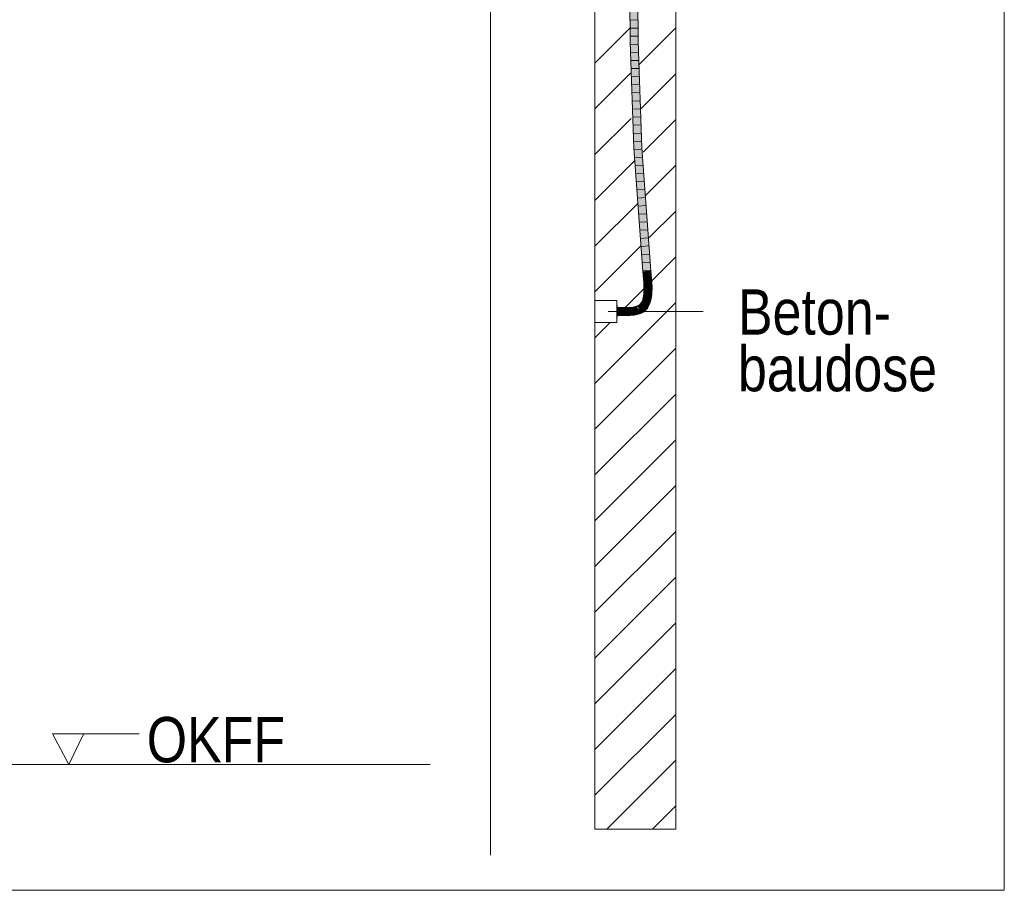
# Model space of a CAD drawing. Extents: x -420 to 300, y 62 to 1162.
# Tile 100 of 130: x 219 to 249, y 615 to 642. Entities that reach past the tile are written whole.
import ezdxf
from ezdxf.lldxf.tags import DXFTag

# ---------------------------------------------------------------- set-up
doc = ezdxf.new("R2010")
doc.units = 0
doc.layers.get('0').update_dxf_attribs({"lineweight": 35})
for name, color, linetype, lineweight, true_color in [('E_Betonbaudose', 1, 'Continuous', 13, 0xff0000), ('E_Detail_Beschriftung', 7, 'Continuous', 13, 0x009900), ('E_Detail_Wandschraffur', 7, 'Continuous', 5, 0xc0c0c0), ('E_Leerrohr 25-A06G9FCX8I', 7, 'Continuous', 9, 0xff8000), ('E_Leerrohr 25-Shading', 7, 'Continuous', 9, 0xff8000)]:
    doc.layers.add(name, color=color, linetype=linetype, lineweight=lineweight, true_color=true_color)
doc.layers.add('E_Detail_Linie_Text_Bem', color=7, linetype='Continuous', lineweight=13)
doc.styles.get("Standard").update_dxf_attribs({"font": 'ARIALN.TTF'})
tags = doc.linetypes.add('fein_strichliert', pattern=[4, 1, -2, 1]).pattern_tags.tags
tags[8:9] = [DXFTag(74, 4), DXFTag(75, 0), DXFTag(340, '0'), DXFTag(46, 0.0), DXFTag(50, 0.0), DXFTag(44, 0.0), DXFTag(45, 0.0)]
tags[6:7] = [DXFTag(74, 4), DXFTag(75, 0), DXFTag(340, '0'), DXFTag(46, 0.0), DXFTag(50, 0.0), DXFTag(44, 0.0), DXFTag(45, 0.0)]
tags[4:5] = [DXFTag(74, 4), DXFTag(75, 0), DXFTag(340, '0'), DXFTag(46, 0.0), DXFTag(50, 0.0), DXFTag(44, 0.0), DXFTag(45, 0.0)]
tags = doc.linetypes.add('fein_strichliert-A06G9FCV8I', pattern=[4, 1, -2, 1]).pattern_tags.tags
tags[8:9] = [DXFTag(74, 4), DXFTag(75, 0), DXFTag(340, '0'), DXFTag(46, 0.0), DXFTag(50, 0.0), DXFTag(44, 0.0), DXFTag(45, 0.0)]
tags[6:7] = [DXFTag(74, 4), DXFTag(75, 0), DXFTag(340, '0'), DXFTag(46, 0.0), DXFTag(50, 0.0), DXFTag(44, 0.0), DXFTag(45, 0.0)]
tags[4:5] = [DXFTag(74, 4), DXFTag(75, 0), DXFTag(340, '0'), DXFTag(46, 0.0), DXFTag(50, 0.0), DXFTag(44, 0.0), DXFTag(45, 0.0)]
tags = doc.linetypes.add('STRICHPUNKT2-A06G9FCY8I', pattern=[12.7, 6.35, -3.175, 0, -3.175]).pattern_tags.tags
tags[10:11] = [DXFTag(74, 4), DXFTag(75, 0), DXFTag(340, '0'), DXFTag(46, 0.0), DXFTag(50, 0.0), DXFTag(44, 0.0), DXFTag(45, 0.0)]
tags[8:9] = [DXFTag(74, 4), DXFTag(75, 0), DXFTag(340, '0'), DXFTag(46, 0.0), DXFTag(50, 0.0), DXFTag(44, 0.0), DXFTag(45, 0.0)]
tags[6:7] = [DXFTag(74, 4), DXFTag(75, 0), DXFTag(340, '0'), DXFTag(46, 0.0), DXFTag(50, 0.0), DXFTag(44, 0.0), DXFTag(45, 0.0)]
tags[4:5] = [DXFTag(74, 4), DXFTag(75, 0), DXFTag(340, '0'), DXFTag(46, 0.0), DXFTag(50, 0.0), DXFTag(44, 0.0), DXFTag(45, 0.0)]

# ---------------------------------------------------------------- blocks, each defined once
blk = doc.blocks.new('Shading-A06G9EZD8I', base_point=(169.783, 721.989))
at = {"layer": 'E_Leerrohr 25-Shading', "color": 43, "true_color": 0xd7ab7f}
for points in [[(237.823, 643.607), (237.83, 641.461), (237.859, 643.893), (237.867, 641.462)], [(238.037, 643.685), (238.043, 641.465), (238.074, 643.313), (238.08, 641.466)], [(237.946, 638.182), (237.982, 638.184), (237.83, 641.461), (237.867, 641.462)], [(238.159, 638.194), (238.195, 638.196), (238.043, 641.465), (238.08, 641.466)], [(238.227, 634.378), (238.263, 634.381), (237.946, 638.182), (237.982, 638.184)], [(238.439, 634.394), (238.476, 634.397), (238.159, 638.194), (238.195, 638.196)], [(238.248, 634.132), (238.285, 634.135), (238.227, 634.378), (238.263, 634.381)], [(238.461, 634.149), (238.497, 634.152), (238.439, 634.394), (238.476, 634.397)], [(238.256, 634.015), (238.292, 634.017), (238.248, 634.132), (238.285, 634.135)], [(238.292, 634.016), (238.256, 634.015), (238.294, 633.941), (238.259, 633.939)], [(238.259, 633.939), (238.261, 633.9), (238.294, 633.941), (238.295, 633.901)], [(238.295, 633.901), (238.261, 633.9), (238.295, 633.828), (238.261, 633.828)], [(238.295, 633.901), (238.297, 633.901), (238.292, 634.016), (238.292, 634.017)], [(238.297, 633.901), (238.295, 633.901), (238.297, 633.828), (238.295, 633.828)], [(238.469, 634.026), (238.506, 634.028), (238.461, 634.149), (238.497, 634.152)], [(238.469, 634.026), (238.472, 633.951), (238.506, 634.028), (238.509, 633.954)], [(238.472, 633.951), (238.474, 633.906), (238.509, 633.954), (238.51, 633.907)], [(238.475, 633.827), (238.511, 633.826), (238.474, 633.906), (238.51, 633.907)], [(238.276, 633.627), (238.249, 633.631), (238.263, 633.569), (238.239, 633.574)], [(238.286, 633.69), (238.256, 633.693), (238.276, 633.627), (238.249, 633.631)], [(238.292, 633.757), (238.26, 633.759), (238.286, 633.69), (238.256, 633.693)], [(238.295, 633.828), (238.261, 633.828), (238.292, 633.757), (238.26, 633.759)], [(238.278, 633.627), (238.276, 633.627), (238.265, 633.568), (238.263, 633.569)], [(238.278, 633.627), (238.265, 633.568), (238.282, 633.626), (238.27, 633.567)], [(238.282, 633.626), (238.27, 633.567), (238.284, 633.626), (238.273, 633.567)], [(238.284, 633.626), (238.273, 633.567), (238.285, 633.626), (238.274, 633.567)], [(238.274, 633.567), (238.275, 633.566), (238.285, 633.626)], [(238.287, 633.69), (238.286, 633.69), (238.278, 633.627), (238.276, 633.627)], [(238.287, 633.69), (238.278, 633.627), (238.291, 633.69), (238.282, 633.626)], [(238.291, 633.69), (238.282, 633.626), (238.292, 633.69), (238.284, 633.626)], [(238.284, 633.626), (238.285, 633.626), (238.292, 633.69)], [(238.294, 633.757), (238.292, 633.757), (238.287, 633.69), (238.286, 633.69)], [(238.294, 633.757), (238.287, 633.69), (238.296, 633.757), (238.291, 633.69)], [(238.297, 633.828), (238.295, 633.828), (238.294, 633.757), (238.292, 633.757)], [(238.294, 633.757), (238.296, 633.757), (238.297, 633.828), (238.298, 633.828)], [(238.448, 633.531), (238.484, 633.524), (238.46, 633.602), (238.496, 633.597)], [(238.46, 633.602), (238.496, 633.597), (238.468, 633.675), (238.505, 633.671)], [(238.468, 633.675), (238.505, 633.671), (238.473, 633.75), (238.509, 633.748)], [(238.473, 633.75), (238.509, 633.748), (238.475, 633.827), (238.511, 633.826)], [(237.954, 633.249), (238.029, 633.297), (237.932, 633.245), (237.927, 633.275)], [(238.035, 633.276), (238.029, 633.297), (237.97, 633.252), (237.954, 633.249)], [(238.063, 633.31), (238.029, 633.297), (238.069, 633.298), (238.035, 633.276)], [(238.069, 633.298), (238.048, 633.285), (238.072, 633.289)], [(238.095, 633.326), (238.063, 633.31), (238.097, 633.324), (238.069, 633.298)], [(238.103, 633.313), (238.069, 633.298), (238.105, 633.31)], [(238.105, 633.31), (238.069, 633.298), (238.107, 633.307), (238.085, 633.299)], [(238.085, 633.299), (238.069, 633.298), (238.07, 633.294)], [(238.072, 633.289), (238.11, 633.301), (238.07, 633.294), (238.085, 633.299)], [(238.11, 633.301), (238.072, 633.289), (238.114, 633.296), (238.076, 633.28)], [(238.082, 633.31), (238.075, 633.305), (238.101, 633.317), (238.103, 633.313)], [(238.114, 633.296), (238.076, 633.28), (238.114, 633.295), (238.077, 633.278)], [(238.101, 633.317), (238.099, 633.32), (238.082, 633.31), (238.088, 633.316)], [(238.085, 633.299), (238.11, 633.301), (238.107, 633.307)], [(238.099, 633.32), (238.097, 633.324), (238.088, 633.316)], [(238.1, 633.329), (238.095, 633.326), (238.097, 633.324)], [(238.098, 633.326), (238.097, 633.324), (238.122, 633.331), (238.101, 633.32)], [(238.101, 633.32), (238.097, 633.324), (238.099, 633.32)], [(238.123, 633.338), (238.125, 633.347), (238.098, 633.326), (238.1, 633.329)], [(238.098, 633.326), (238.122, 633.331), (238.123, 633.338)], [(238.099, 633.32), (238.101, 633.317), (238.101, 633.32), (238.103, 633.317)], [(238.122, 633.331), (238.101, 633.32), (238.121, 633.326), (238.103, 633.317)], [(238.103, 633.317), (238.101, 633.317), (238.106, 633.315), (238.103, 633.313)], [(238.121, 633.326), (238.103, 633.317), (238.12, 633.322), (238.106, 633.315)], [(238.106, 633.315), (238.103, 633.313), (238.108, 633.312), (238.105, 633.31)], [(238.108, 633.312), (238.105, 633.31), (238.111, 633.309), (238.107, 633.307)], [(238.12, 633.322), (238.106, 633.315), (238.119, 633.317), (238.108, 633.312)], [(238.107, 633.307), (238.11, 633.301), (238.111, 633.309), (238.116, 633.304)], [(238.119, 633.317), (238.108, 633.312), (238.118, 633.313), (238.111, 633.309)], [(238.11, 633.301), (238.114, 633.296), (238.116, 633.304), (238.115, 633.296)], [(238.118, 633.313), (238.111, 633.309), (238.117, 633.308), (238.114, 633.306)], [(238.114, 633.295), (238.148, 633.318), (238.115, 633.296)], [(238.114, 633.306), (238.116, 633.304), (238.117, 633.308)], [(238.114, 633.296), (238.114, 633.295), (238.115, 633.296)], [(238.148, 633.318), (238.148, 633.319), (238.115, 633.296), (238.116, 633.304)], [(238.117, 633.308), (238.116, 633.304), (238.144, 633.323), (238.148, 633.319)], [(238.142, 633.326), (238.118, 633.313), (238.144, 633.323), (238.117, 633.308)], [(238.14, 633.328), (238.119, 633.317), (238.142, 633.326), (238.118, 633.313)], [(238.138, 633.331), (238.12, 633.322), (238.14, 633.328), (238.119, 633.317)], [(238.136, 633.334), (238.121, 633.326), (238.138, 633.331), (238.12, 633.322)], [(238.134, 633.336), (238.122, 633.331), (238.136, 633.334), (238.121, 633.326)], [(238.123, 633.338), (238.122, 633.331), (238.13, 633.341), (238.134, 633.336)], [(238.13, 633.341), (238.125, 633.347), (238.123, 633.338)], [(238.125, 633.347), (238.151, 633.365), (238.138, 633.359), (238.151, 633.368)], [(238.125, 633.347), (238.151, 633.365), (238.125, 633.347)], [(238.125, 633.347), (238.131, 633.342), (238.151, 633.365), (238.151, 633.357)], [(238.131, 633.342), (238.125, 633.347), (238.13, 633.341)], [(238.13, 633.341), (238.134, 633.336), (238.131, 633.342), (238.136, 633.338)], [(238.151, 633.357), (238.131, 633.342), (238.152, 633.35), (238.136, 633.338)], [(238.136, 633.338), (238.134, 633.336), (238.138, 633.336), (238.136, 633.334)], [(238.152, 633.35), (238.136, 633.338), (238.152, 633.346), (238.138, 633.336)], [(238.138, 633.336), (238.136, 633.334), (238.141, 633.333), (238.138, 633.331)], [(238.151, 633.368), (238.151, 633.371), (238.138, 633.359)], [(238.152, 633.346), (238.138, 633.336), (238.152, 633.342), (238.141, 633.333)], [(238.141, 633.333), (238.138, 633.331), (238.144, 633.331), (238.14, 633.328)], [(238.144, 633.331), (238.14, 633.328), (238.147, 633.329), (238.142, 633.326)], [(238.152, 633.342), (238.141, 633.333), (238.153, 633.338), (238.144, 633.331)], [(238.147, 633.329), (238.142, 633.326), (238.149, 633.327), (238.144, 633.323)], [(238.153, 633.338), (238.144, 633.331), (238.153, 633.334), (238.147, 633.329)], [(238.149, 633.327), (238.144, 633.323), (238.151, 633.325), (238.146, 633.321)], [(238.146, 633.321), (238.148, 633.319), (238.151, 633.325), (238.154, 633.323)], [(238.153, 633.334), (238.147, 633.329), (238.153, 633.33), (238.149, 633.327)], [(238.148, 633.319), (238.148, 633.318), (238.154, 633.323)], [(238.153, 633.33), (238.149, 633.327), (238.153, 633.327), (238.151, 633.325)], [(238.179, 633.396), (238.173, 633.4), (238.152, 633.369), (238.151, 633.371)], [(238.152, 633.369), (238.151, 633.371), (238.151, 633.368)], [(238.151, 633.365), (238.154, 633.367), (238.151, 633.368), (238.152, 633.369)], [(238.16, 633.363), (238.154, 633.367), (238.151, 633.357), (238.151, 633.365)], [(238.151, 633.357), (238.152, 633.35), (238.16, 633.363), (238.164, 633.359)], [(238.151, 633.325), (238.154, 633.323), (238.153, 633.327)], [(238.182, 633.394), (238.179, 633.396), (238.154, 633.367), (238.152, 633.369)], [(238.164, 633.359), (238.152, 633.35), (238.166, 633.357), (238.152, 633.346)], [(238.166, 633.357), (238.152, 633.346), (238.169, 633.354), (238.152, 633.342)], [(238.169, 633.354), (238.152, 633.342), (238.171, 633.352), (238.153, 633.338)], [(238.171, 633.352), (238.153, 633.338), (238.173, 633.35), (238.153, 633.334)], [(238.173, 633.35), (238.153, 633.334), (238.175, 633.348), (238.153, 633.33)], [(238.175, 633.348), (238.153, 633.33), (238.177, 633.347), (238.153, 633.327)], [(238.153, 633.327), (238.154, 633.323), (238.177, 633.347), (238.178, 633.346)], [(238.182, 633.394), (238.154, 633.367), (238.187, 633.39), (238.16, 633.363)], [(238.187, 633.39), (238.16, 633.363), (238.192, 633.387), (238.164, 633.359)], [(238.192, 633.387), (238.164, 633.359), (238.194, 633.386), (238.166, 633.357)], [(238.194, 633.386), (238.166, 633.357), (238.197, 633.384), (238.169, 633.354)], [(238.197, 633.384), (238.169, 633.354), (238.199, 633.382), (238.171, 633.352)], [(238.199, 633.382), (238.171, 633.352), (238.201, 633.381), (238.173, 633.35)], [(238.204, 633.429), (238.193, 633.435), (238.179, 633.396), (238.173, 633.4)], [(238.201, 633.381), (238.173, 633.35), (238.203, 633.38), (238.175, 633.348)], [(238.203, 633.38), (238.175, 633.348), (238.203, 633.379), (238.177, 633.347)], [(238.177, 633.347), (238.178, 633.346), (238.203, 633.379)], [(238.207, 633.428), (238.204, 633.429), (238.182, 633.394), (238.179, 633.396)], [(238.207, 633.428), (238.182, 633.394), (238.212, 633.425), (238.187, 633.39)], [(238.212, 633.425), (238.187, 633.39), (238.217, 633.422), (238.192, 633.387)], [(238.217, 633.422), (238.192, 633.387), (238.22, 633.421), (238.194, 633.386)], [(238.227, 633.469), (238.211, 633.475), (238.204, 633.429), (238.193, 633.435)], [(238.22, 633.421), (238.194, 633.386), (238.222, 633.42), (238.197, 633.384)], [(238.222, 633.42), (238.197, 633.384), (238.224, 633.419), (238.199, 633.382)], [(238.224, 633.419), (238.199, 633.382), (238.225, 633.418), (238.201, 633.381)], [(238.225, 633.418), (238.201, 633.381), (238.226, 633.418), (238.203, 633.38)], [(238.203, 633.38), (238.203, 633.379), (238.226, 633.418)], [(238.229, 633.468), (238.227, 633.469), (238.207, 633.428), (238.204, 633.429)], [(238.229, 633.468), (238.207, 633.428), (238.235, 633.466), (238.212, 633.425)], [(238.247, 633.516), (238.227, 633.522), (238.227, 633.469), (238.211, 633.475)], [(238.235, 633.466), (238.212, 633.425), (238.239, 633.464), (238.217, 633.422)], [(238.239, 633.464), (238.217, 633.422), (238.241, 633.464), (238.22, 633.421)], [(238.241, 633.464), (238.22, 633.421), (238.243, 633.463), (238.222, 633.42)], [(238.243, 633.463), (238.222, 633.42), (238.245, 633.462), (238.224, 633.419)], [(238.245, 633.462), (238.224, 633.419), (238.246, 633.462), (238.225, 633.418)], [(238.225, 633.418), (238.226, 633.418), (238.246, 633.462)], [(238.263, 633.569), (238.239, 633.574), (238.247, 633.516), (238.227, 633.522)], [(238.249, 633.515), (238.247, 633.516), (238.229, 633.468), (238.227, 633.469)], [(238.249, 633.515), (238.229, 633.468), (238.254, 633.514), (238.235, 633.466)], [(238.254, 633.514), (238.235, 633.466), (238.258, 633.513), (238.239, 633.464)], [(238.258, 633.513), (238.239, 633.464), (238.26, 633.512), (238.241, 633.464)], [(238.26, 633.512), (238.241, 633.464), (238.261, 633.512), (238.243, 633.463)], [(238.261, 633.512), (238.243, 633.463), (238.262, 633.512), (238.245, 633.462)], [(238.245, 633.462), (238.246, 633.462), (238.262, 633.512)], [(238.265, 633.568), (238.263, 633.569), (238.249, 633.515), (238.247, 633.516)], [(238.265, 633.568), (238.249, 633.515), (238.27, 633.567), (238.254, 633.514)], [(238.27, 633.567), (238.254, 633.514), (238.273, 633.567), (238.258, 633.513)], [(238.273, 633.567), (238.258, 633.513), (238.274, 633.567), (238.26, 633.512)], [(238.274, 633.567), (238.26, 633.512), (238.275, 633.566), (238.261, 633.512)], [(238.261, 633.512), (238.262, 633.512), (238.275, 633.566)], [(238.358, 633.294), (238.35, 633.28), (238.351, 633.279)], [(238.351, 633.279), (238.355, 633.282), (238.358, 633.294)], [(238.361, 633.273), (238.413, 633.322), (238.354, 633.277), (238.355, 633.282)], [(238.355, 633.282), (238.413, 633.322), (238.358, 633.294), (238.383, 633.337)], [(238.355, 633.282), (238.358, 633.294), (238.358, 633.294)], [(238.413, 633.322), (238.361, 633.273), (238.383, 633.264), (238.379, 633.26)], [(238.411, 633.399), (238.383, 633.337), (238.42, 633.329), (238.413, 633.322)], [(238.413, 633.322), (238.383, 633.264), (238.416, 633.321)], [(238.411, 633.399), (238.445, 633.386), (238.432, 633.463), (238.467, 633.453)], [(238.411, 633.399), (238.42, 633.329), (238.445, 633.386)], [(238.413, 633.322), (238.416, 633.321), (238.42, 633.329)], [(238.432, 633.463), (238.467, 633.453), (238.448, 633.531), (238.484, 633.524)], [(237.559, 633.263), (237.432, 633.264), (237.559, 633.253), (237.432, 633.263)], [(237.432, 633.263), (237.432, 633.228), (237.559, 633.253), (237.559, 633.226)], [(237.432, 633.051), (237.432, 633.014), (237.557, 633.05), (237.557, 633.013)], [(237.557, 633.05), (237.557, 633.013), (237.69, 633.048), (237.69, 633.012)], [(237.689, 633.262), (237.559, 633.263), (237.689, 633.26), (237.559, 633.262)], [(237.627, 633.247), (237.588, 633.261), (237.559, 633.253), (237.559, 633.262)], [(237.689, 633.225), (237.627, 633.247), (237.559, 633.226), (237.559, 633.253)], [(237.689, 633.26), (237.588, 633.261), (237.689, 633.251)], [(237.689, 633.251), (237.588, 633.261), (237.689, 633.242), (237.627, 633.247)], [(237.627, 633.247), (237.689, 633.225), (237.689, 633.242)], [(237.757, 633.247), (237.813, 633.265), (237.689, 633.26), (237.802, 633.264)], [(237.802, 633.264), (237.689, 633.262), (237.689, 633.26)], [(237.757, 633.247), (237.689, 633.26), (237.689, 633.251)], [(237.689, 633.251), (237.689, 633.242), (237.757, 633.247), (237.737, 633.24)], [(237.737, 633.24), (237.689, 633.242), (237.712, 633.233), (237.689, 633.233)], [(237.712, 633.233), (237.689, 633.225), (237.815, 633.231), (237.815, 633.228)], [(237.689, 633.233), (237.689, 633.225), (237.712, 633.233)], [(237.69, 633.048), (237.69, 633.012), (237.826, 633.052), (237.828, 633.015)], [(237.737, 633.24), (237.712, 633.233), (237.815, 633.237), (237.815, 633.231)], [(237.815, 633.237), (237.815, 633.243), (237.737, 633.24), (237.757, 633.247)], [(237.815, 633.243), (237.813, 633.265), (237.757, 633.247)], [(237.927, 633.275), (237.813, 633.265), (237.932, 633.245), (237.815, 633.243)], [(237.932, 633.245), (237.815, 633.243), (237.932, 633.242), (237.815, 633.237)], [(237.932, 633.242), (237.815, 633.237), (237.932, 633.239), (237.815, 633.231)], [(237.815, 633.231), (237.815, 633.228), (237.932, 633.239)], [(237.96, 633.064), (237.826, 633.052), (237.964, 633.038), (237.828, 633.016)], [(237.828, 633.016), (237.828, 633.015), (237.964, 633.038), (237.965, 633.028)], [(237.948, 633.245), (237.954, 633.249), (237.932, 633.242), (237.932, 633.245)], [(237.933, 633.239), (237.942, 633.241), (237.932, 633.242), (237.948, 633.245)], [(237.932, 633.242), (237.932, 633.239), (237.933, 633.239)], [(238.007, 633.266), (237.942, 633.241), (238.037, 633.269), (238.039, 633.262)], [(237.948, 633.245), (237.942, 633.241), (237.956, 633.246)], [(237.97, 633.252), (237.954, 633.249), (237.956, 633.246), (237.948, 633.245)], [(238.083, 633.091), (237.96, 633.064), (238.085, 633.083), (237.964, 633.038)], [(237.964, 633.038), (237.965, 633.028), (238.085, 633.083), (238.093, 633.056)], [(238.035, 633.276), (238.007, 633.266), (238.037, 633.269)], [(238.071, 633.278), (238.048, 633.285), (238.037, 633.269), (238.035, 633.276)], [(238.076, 633.277), (238.071, 633.278), (238.038, 633.265), (238.037, 633.269)], [(238.039, 633.262), (238.078, 633.276), (238.038, 633.265), (238.076, 633.277)], [(238.072, 633.289), (238.048, 633.285), (238.076, 633.28), (238.071, 633.278)], [(238.076, 633.28), (238.071, 633.278), (238.077, 633.278), (238.076, 633.277)], [(238.076, 633.277), (238.078, 633.276), (238.077, 633.278)], [(238.116, 633.103), (238.083, 633.091), (238.085, 633.083)], [(238.147, 633.114), (238.116, 633.103), (238.093, 633.056), (238.085, 633.083)], [(238.147, 633.114), (238.093, 633.056), (238.162, 633.08)], [(238.147, 633.114), (238.162, 633.08), (238.205, 633.143), (238.224, 633.111)], [(238.252, 633.176), (238.205, 633.143), (238.283, 633.153), (238.224, 633.111)], [(238.26, 633.181), (238.252, 633.176), (238.261, 633.18)], [(238.252, 633.176), (238.283, 633.153), (238.261, 633.18)], [(238.309, 633.228), (238.26, 633.181), (238.321, 633.216), (238.261, 633.18)], [(238.261, 633.18), (238.283, 633.153), (238.321, 633.216), (238.336, 633.203)], [(238.376, 633.258), (238.319, 633.241), (238.321, 633.216), (238.309, 633.228)], [(238.345, 633.274), (238.319, 633.241), (238.329, 633.248)], [(238.361, 633.273), (238.319, 633.241), (238.379, 633.26), (238.376, 633.258)], [(238.38, 633.26), (238.376, 633.258), (238.336, 633.203), (238.321, 633.216)], [(238.329, 633.248), (238.334, 633.252), (238.35, 633.28), (238.351, 633.279)], [(238.329, 633.248), (238.35, 633.28), (238.345, 633.274)], [(238.342, 633.265), (238.334, 633.252), (238.34, 633.257)], [(238.354, 633.277), (238.351, 633.279), (238.34, 633.257), (238.342, 633.265)], [(238.354, 633.277), (238.34, 633.257), (238.351, 633.265)], [(238.355, 633.282), (238.351, 633.279), (238.354, 633.277)], [(238.361, 633.273), (238.354, 633.277), (238.351, 633.265)], [(238.376, 633.258), (238.38, 633.26), (238.379, 633.26)], [(238.379, 633.26), (238.38, 633.26), (238.383, 633.264)]]:
    blk.add_solid(points, dxfattribs=at)
at = {"layer": 'E_Leerrohr 25-Shading', "color": 31, "true_color": 0xfabd7f}
for points in [[(237.859, 643.893), (237.867, 641.462), (237.947, 643.925), (237.955, 641.463)], [(237.947, 643.925), (237.955, 641.463), (238.037, 643.685), (238.043, 641.465)], [(237.982, 638.184), (238.071, 638.189), (237.867, 641.462), (237.955, 641.463)], [(237.955, 641.463), (238.035, 639.186), (238.043, 641.465)], [(238.035, 639.186), (238.071, 638.189), (238.043, 641.465), (238.159, 638.194)], [(238.263, 634.381), (238.351, 634.388), (237.982, 638.184), (238.071, 638.189)], [(238.071, 638.189), (238.211, 636.29), (238.159, 638.194)], [(238.211, 636.29), (238.351, 634.388), (238.159, 638.194), (238.439, 634.394)], [(238.285, 634.135), (238.373, 634.142), (238.263, 634.381), (238.351, 634.388)], [(238.351, 634.388), (238.373, 634.142), (238.439, 634.394), (238.457, 634.149)], [(238.457, 634.149), (238.461, 634.149), (238.439, 634.394)], [(238.292, 634.017), (238.381, 634.021), (238.285, 634.135), (238.373, 634.142)], [(238.297, 633.901), (238.385, 633.904), (238.292, 634.017), (238.381, 634.021)], [(238.298, 633.828), (238.386, 633.827), (238.297, 633.901), (238.385, 633.904)], [(238.373, 634.142), (238.381, 634.021), (238.457, 634.149), (238.466, 634.026)], [(238.381, 634.021), (238.385, 633.904), (238.382, 634.021), (238.389, 633.904)], [(238.382, 634.021), (238.472, 633.951), (238.466, 634.026)], [(238.382, 634.021), (238.389, 633.904), (238.472, 633.951), (238.474, 633.906)], [(238.385, 633.904), (238.386, 633.827), (238.386, 633.904), (238.389, 633.827)], [(238.386, 633.904), (238.389, 633.827), (238.389, 633.904), (238.393, 633.827)], [(238.393, 633.827), (238.475, 633.827), (238.389, 633.904), (238.474, 633.906)], [(238.466, 634.026), (238.469, 634.026), (238.457, 634.149), (238.461, 634.149)], [(238.472, 633.951), (238.469, 634.026), (238.466, 634.026)], [(238.275, 633.566), (238.362, 633.549), (238.285, 633.626), (238.373, 633.614)], [(238.285, 633.626), (238.373, 633.614), (238.292, 633.69), (238.38, 633.682)], [(238.292, 633.69), (238.38, 633.682), (238.296, 633.757), (238.384, 633.753)], [(238.296, 633.757), (238.384, 633.753), (238.298, 633.828), (238.386, 633.827)], [(238.373, 633.614), (238.362, 633.549), (238.363, 633.548)], [(238.367, 633.548), (238.374, 633.614), (238.363, 633.548), (238.373, 633.614)], [(238.375, 633.546), (238.38, 633.613), (238.367, 633.548), (238.374, 633.614)], [(238.38, 633.682), (238.373, 633.614), (238.374, 633.614)], [(238.38, 633.613), (238.384, 633.682), (238.374, 633.614), (238.38, 633.682)], [(238.39, 633.611), (238.38, 633.613), (238.387, 633.544), (238.375, 633.546)], [(238.386, 633.753), (238.384, 633.753), (238.384, 633.682), (238.38, 633.682)], [(238.392, 633.681), (238.384, 633.682), (238.39, 633.611), (238.38, 633.613)], [(238.386, 633.827), (238.384, 633.753), (238.389, 633.827), (238.391, 633.753)], [(238.391, 633.753), (238.386, 633.753), (238.392, 633.681), (238.384, 633.682)], [(238.39, 633.611), (238.387, 633.544), (238.396, 633.611), (238.393, 633.542)], [(238.389, 633.827), (238.391, 633.753), (238.393, 633.827), (238.396, 633.753)], [(238.392, 633.681), (238.39, 633.611), (238.396, 633.681), (238.396, 633.611)], [(238.391, 633.753), (238.392, 633.681), (238.396, 633.753), (238.396, 633.681)], [(238.396, 633.753), (238.473, 633.75), (238.393, 633.827), (238.475, 633.827)], [(238.393, 633.542), (238.448, 633.531), (238.396, 633.611), (238.46, 633.602)], [(238.396, 633.681), (238.468, 633.675), (238.396, 633.753), (238.473, 633.75)], [(238.396, 633.611), (238.46, 633.602), (238.396, 633.681), (238.468, 633.675)], [(238.115, 633.289), (238.114, 633.295), (238.078, 633.276)], [(238.148, 633.318), (238.114, 633.295), (238.176, 633.284), (238.125, 633.277)], [(238.125, 633.277), (238.114, 633.295), (238.118, 633.276)], [(238.154, 633.323), (238.148, 633.318), (238.243, 633.287), (238.204, 633.25)], [(238.183, 633.341), (238.178, 633.346), (238.155, 633.323), (238.154, 633.323)], [(238.154, 633.323), (238.243, 633.287), (238.243, 633.287)], [(238.166, 633.318), (238.195, 633.33), (238.155, 633.323), (238.183, 633.341)], [(238.186, 633.31), (238.21, 633.317), (238.166, 633.318), (238.195, 633.33)], [(238.21, 633.375), (238.203, 633.379), (238.178, 633.346)], [(238.183, 633.341), (238.224, 633.366), (238.178, 633.346), (238.21, 633.375)], [(238.195, 633.33), (238.246, 633.35), (238.183, 633.341), (238.224, 633.366)], [(238.243, 633.287), (238.21, 633.317), (238.186, 633.31)], [(238.272, 633.333), (238.246, 633.35), (238.21, 633.317), (238.195, 633.33)], [(238.25, 633.381), (238.226, 633.418), (238.224, 633.366), (238.203, 633.379)], [(238.21, 633.317), (238.243, 633.287), (238.272, 633.333), (238.277, 633.33)], [(238.246, 633.35), (238.265, 633.357), (238.224, 633.366), (238.25, 633.381)], [(238.226, 633.418), (238.305, 633.378), (238.246, 633.462), (238.328, 633.43)], [(238.273, 633.394), (238.226, 633.418), (238.25, 633.381)], [(238.314, 633.252), (238.277, 633.33), (238.3, 633.236), (238.243, 633.287)], [(238.246, 633.462), (238.328, 633.43), (238.262, 633.512), (238.347, 633.488)], [(238.279, 633.334), (238.265, 633.357), (238.272, 633.333), (238.246, 633.35)], [(238.301, 633.37), (238.305, 633.378), (238.25, 633.381), (238.273, 633.394)], [(238.301, 633.37), (238.25, 633.381), (238.265, 633.357)], [(238.262, 633.512), (238.347, 633.488), (238.275, 633.566), (238.362, 633.549)], [(238.265, 633.357), (238.279, 633.334), (238.301, 633.37)], [(238.272, 633.333), (238.277, 633.33), (238.279, 633.334)], [(238.331, 633.364), (238.305, 633.378), (238.313, 633.305), (238.277, 633.33)], [(238.328, 633.295), (238.277, 633.33), (238.314, 633.252)], [(238.34, 633.426), (238.328, 633.43), (238.324, 633.368), (238.305, 633.378)], [(238.328, 633.295), (238.345, 633.357), (238.313, 633.305), (238.331, 633.364)], [(238.345, 633.274), (238.347, 633.282), (238.314, 633.252), (238.328, 633.295)], [(238.331, 633.364), (238.345, 633.424), (238.324, 633.368), (238.34, 633.426)], [(238.349, 633.487), (238.347, 633.488), (238.334, 633.428), (238.328, 633.43)], [(238.363, 633.348), (238.345, 633.357), (238.347, 633.282), (238.328, 633.295)], [(238.345, 633.357), (238.358, 633.419), (238.331, 633.364), (238.345, 633.424)], [(238.34, 633.426), (238.353, 633.486), (238.334, 633.428), (238.349, 633.487)], [(238.345, 633.424), (238.357, 633.485), (238.34, 633.426), (238.353, 633.486)], [(238.358, 633.419), (238.368, 633.482), (238.345, 633.424), (238.357, 633.485)], [(238.374, 633.413), (238.358, 633.419), (238.363, 633.348), (238.345, 633.357)], [(238.362, 633.549), (238.347, 633.488), (238.349, 633.487)], [(238.363, 633.348), (238.347, 633.282), (238.358, 633.294), (238.35, 633.28)], [(238.353, 633.486), (238.363, 633.548), (238.349, 633.487), (238.362, 633.549)], [(238.357, 633.485), (238.367, 633.548), (238.353, 633.486), (238.363, 633.548)], [(238.368, 633.482), (238.375, 633.546), (238.357, 633.485), (238.367, 633.548)], [(238.382, 633.478), (238.368, 633.482), (238.374, 633.413), (238.358, 633.419)], [(238.363, 633.348), (238.358, 633.294), (238.37, 633.345)], [(238.358, 633.294), (238.383, 633.337), (238.37, 633.345)], [(238.374, 633.413), (238.363, 633.348), (238.38, 633.41), (238.37, 633.345)], [(238.387, 633.544), (238.375, 633.546), (238.382, 633.478), (238.368, 633.482)], [(238.37, 633.345), (238.383, 633.337), (238.38, 633.41), (238.411, 633.399)], [(238.382, 633.478), (238.374, 633.413), (238.388, 633.476), (238.38, 633.41)], [(238.38, 633.41), (238.411, 633.399), (238.388, 633.476), (238.432, 633.463)], [(238.387, 633.544), (238.382, 633.478), (238.393, 633.542), (238.388, 633.476)], [(238.388, 633.476), (238.432, 633.463), (238.393, 633.542), (238.448, 633.531)], [(237.432, 633.228), (237.432, 633.139), (237.559, 633.226), (237.558, 633.138)], [(237.432, 633.139), (237.432, 633.051), (237.558, 633.138), (237.557, 633.05)], [(237.558, 633.138), (237.557, 633.05), (237.689, 633.137), (237.69, 633.048)], [(237.689, 633.141), (237.689, 633.225), (237.558, 633.14), (237.559, 633.226)], [(237.689, 633.139), (237.689, 633.141), (237.558, 633.139), (237.558, 633.14)], [(237.558, 633.139), (237.558, 633.138), (237.689, 633.139), (237.689, 633.137)], [(237.689, 633.141), (237.8, 633.139), (237.689, 633.225), (237.814, 633.223)], [(237.8, 633.139), (237.689, 633.141), (237.689, 633.139)], [(237.689, 633.137), (237.69, 633.048), (237.821, 633.14), (237.826, 633.052)], [(237.689, 633.139), (237.689, 633.137), (237.8, 633.139)], [(237.821, 633.14), (237.816, 633.223), (237.8, 633.139), (237.814, 633.223)], [(237.816, 633.223), (237.815, 633.228), (237.814, 633.223)], [(237.934, 633.229), (237.933, 633.239), (237.815, 633.228)], [(237.936, 633.219), (237.934, 633.229), (237.816, 633.223), (237.815, 633.228)], [(237.816, 633.223), (237.821, 633.14), (237.936, 633.219), (237.946, 633.152)], [(237.946, 633.152), (237.821, 633.14), (237.949, 633.13), (237.821, 633.139)], [(237.821, 633.139), (237.826, 633.052), (237.949, 633.13), (237.96, 633.064)], [(237.988, 633.216), (237.942, 633.241), (237.936, 633.219), (237.933, 633.239)], [(238.061, 633.177), (237.988, 633.216), (237.946, 633.152), (237.936, 633.219)], [(238.039, 633.262), (237.942, 633.241), (238.048, 633.225)], [(238.048, 633.225), (237.942, 633.241), (238.052, 633.212), (237.988, 633.216)], [(238.068, 633.15), (238.061, 633.177), (237.948, 633.143), (237.946, 633.152)], [(238.078, 633.112), (238.068, 633.15), (237.949, 633.13), (237.948, 633.143)], [(237.949, 633.13), (237.96, 633.064), (238.078, 633.112), (238.083, 633.091)], [(237.988, 633.216), (238.061, 633.177), (238.052, 633.212)], [(238.081, 633.27), (238.078, 633.276), (238.039, 633.262)], [(238.105, 633.212), (238.039, 633.262), (238.048, 633.225)], [(238.048, 633.225), (238.061, 633.177), (238.105, 633.212), (238.113, 633.195)], [(238.113, 633.195), (238.061, 633.177), (238.062, 633.173)], [(238.068, 633.15), (238.114, 633.155), (238.062, 633.173), (238.113, 633.195)], [(238.116, 633.103), (238.114, 633.155), (238.078, 633.112), (238.068, 633.15)], [(238.081, 633.27), (238.118, 633.276), (238.078, 633.276), (238.115, 633.289)], [(238.078, 633.112), (238.083, 633.091), (238.116, 633.103)], [(238.131, 633.204), (238.118, 633.276), (238.105, 633.212), (238.081, 633.27)], [(238.105, 633.212), (238.113, 633.195), (238.131, 633.204)], [(238.18, 633.164), (238.131, 633.204), (238.129, 633.157), (238.113, 633.195)], [(238.129, 633.157), (238.113, 633.195), (238.114, 633.155)], [(238.147, 633.114), (238.129, 633.157), (238.116, 633.103), (238.114, 633.155)], [(238.16, 633.219), (238.125, 633.277), (238.131, 633.204), (238.118, 633.276)], [(238.125, 633.277), (238.16, 633.219), (238.176, 633.284), (238.204, 633.25)], [(238.205, 633.143), (238.18, 633.164), (238.147, 633.114), (238.129, 633.157)], [(238.16, 633.219), (238.131, 633.204), (238.165, 633.209)], [(238.165, 633.209), (238.131, 633.204), (238.191, 633.165), (238.18, 633.164)], [(238.22, 633.23), (238.204, 633.25), (238.165, 633.209), (238.16, 633.219)], [(238.22, 633.23), (238.165, 633.209), (238.214, 633.218)], [(238.229, 633.22), (238.165, 633.209), (238.252, 633.176), (238.191, 633.165)], [(238.18, 633.164), (238.205, 633.143), (238.191, 633.165)], [(238.191, 633.165), (238.205, 633.143), (238.252, 633.176)], [(238.243, 633.287), (238.243, 633.287), (238.22, 633.23), (238.204, 633.25)], [(238.229, 633.22), (238.22, 633.23), (238.214, 633.218)], [(238.3, 633.236), (238.243, 633.287), (238.229, 633.22), (238.22, 633.23)], [(238.229, 633.22), (238.26, 633.181), (238.3, 633.236), (238.309, 633.228)], [(238.229, 633.22), (238.252, 633.176), (238.26, 633.181)], [(238.314, 633.252), (238.3, 633.236), (238.309, 633.238)], [(238.3, 633.236), (238.309, 633.228), (238.319, 633.241)], [(238.319, 633.241), (238.314, 633.252), (238.309, 633.238)], [(238.345, 633.274), (238.314, 633.252), (238.319, 633.241)], [(238.35, 633.28), (238.347, 633.282), (238.345, 633.274)]]:
    blk.add_solid(points, dxfattribs=at)
at = {"layer": 'E_Leerrohr 25-Shading', "color": 31, "true_color": 0xecb67f}
for points in [[(237.432, 633.139), (237.432, 633.329), (237.426, 633.139), (237.426, 633.329)], [(237.432, 632.949), (237.432, 633.139), (237.426, 632.949), (237.426, 633.139)], [(237.826, 633.139), (237.826, 633.264), (237.432, 633.139), (237.432, 633.264)], [(237.826, 633.014), (237.826, 633.139), (237.432, 633.014), (237.432, 633.139)]]:
    blk.add_solid(points, dxfattribs=at)
blk = doc.blocks.new('Referenz-A06G9FCZ8I')
at = {"layer": 'E_Betonbaudose', "linetype": 'Continuous', "ltscale": 0.13}
for p, q in [((236.746, 632.799), (236.746, 633.479)), ((236.746, 633.479), (237.426, 633.479)), ((237.426, 633.479), (237.426, 632.799)), ((237.426, 632.799), (236.746, 632.799))]:
    blk.add_line(p, q, dxfattribs=at)
at = {"layer": 'E_Detail_Linie_Text_Bem', "linetype": 'fein_strichliert-A06G9FCV8I', "ltscale": 0.65}
for p, q in [((249.398, 615.25), (249.398, 676.567)), ((233.517, 616.331), (233.517, 669.211)), ((186.629, 615.25), (246.372, 615.25)), ((246.372, 615.25), (249.398, 615.25))]:
    blk.add_line(p, q, dxfattribs=at)
at = {"layer": 'E_Detail_Linie_Text_Bem', "linetype": 'Continuous', "ltscale": 0.13}
for p, q in [((239.246, 657.139), (239.246, 617.139)), ((236.746, 617.139), (236.746, 645.139)), ((194.645, 619.139), (231.658, 619.139)), ((239.246, 617.139), (236.746, 617.139))]:
    blk.add_line(p, q, dxfattribs=at)
at = {"layer": 'E_Detail_Linie_Text_Bem', "color": 0, "linetype": 'Continuous', "ltscale": 0.13}
for p, q in [((237.152, 633.139), (240.089, 633.139)), ((220.486, 619.139), (219.977, 620.089)), ((219.977, 620.089), (222.661, 620.089)), ((220.944, 620.093), (220.486, 619.139))]:
    blk.add_line(p, q, dxfattribs=at)
at = {"layer": 'E_Detail_Wandschraffur', "linetype": 'fein_strichliert', "ltscale": 0.13}
for p, q in [((236.746, 640.813), (237.826, 641.893)), ((238.156, 639.395), (239.246, 640.485)), ((236.746, 637.985), (237.867, 639.106)), ((238.31, 636.721), (239.246, 637.656)), ((236.746, 635.156), (238.08, 636.49)), ((238.504, 634.087), (239.246, 634.828)), ((237.682, 633.264), (238.252, 633.834)), ((237.426, 633.008), (237.432, 633.014)), ((236.746, 632.328), (237.217, 632.799)), ((236.746, 629.5), (239.246, 632)), ((236.746, 626.671), (239.246, 629.171)), ((236.746, 623.843), (239.246, 626.343)), ((236.746, 621.014), (239.246, 623.514)), ((236.746, 618.186), (239.246, 620.686)), ((238.528, 617.139), (239.246, 617.857))]:
    blk.add_line(p, q, dxfattribs=at)
at = {"layer": 'E_Detail_Wandschraffur', "linetype": 'ByBlock', "ltscale": 0.13}
for p, q in [((238.117, 640.771), (239.246, 641.899)), ((236.746, 639.399), (237.846, 640.5)), ((238.235, 638.06), (239.246, 639.071)), ((236.746, 636.571), (237.972, 637.797)), ((238.406, 635.402), (239.246, 636.242)), ((236.746, 633.742), (238.155, 635.152)), ((236.746, 630.914), (239.246, 633.414)), ((236.746, 628.085), (239.246, 630.585)), ((236.746, 625.257), (239.246, 627.757)), ((236.746, 622.428), (239.246, 624.928)), ((236.746, 619.6), (239.246, 622.1)), ((237.113, 617.139), (239.246, 619.272))]:
    blk.add_line(p, q, dxfattribs=at)
at = {"layer": 'E_Leerrohr 25-A06G9FCX8I', "linetype": 'Continuous', "ltscale": 0.13}
for p, q in [((237.83, 641.461), (237.821, 644.466)), ((238.08, 641.466), (238.071, 644.465)), ((238.07, 642.146), (237.835, 642.143)), ((238.071, 641.897), (237.836, 641.893)), ((238.072, 641.647), (237.837, 641.642)), ((237.946, 638.182), (237.83, 641.461)), ((238.075, 641.397), (237.84, 641.392)), ((238.195, 638.196), (238.08, 641.466)), ((238.084, 641.148), (237.849, 641.142)), ((238.093, 640.898), (237.858, 640.892)), ((238.101, 640.649), (237.866, 640.642)), ((238.11, 640.399), (237.875, 640.392)), ((238.119, 640.149), (237.884, 640.141)), ((238.128, 639.9), (237.893, 639.891)), ((238.137, 639.65), (237.902, 639.641)), ((238.145, 639.401), (237.911, 639.391)), ((238.154, 639.151), (237.919, 639.141)), ((238.163, 638.902), (237.928, 638.891)), ((238.172, 638.652), (237.937, 638.64)), ((238.181, 638.403), (237.946, 638.39)), ((238.227, 634.378), (237.946, 638.182)), ((238.476, 634.397), (238.195, 638.196)), ((238.191, 638.153), (237.956, 638.14)), ((238.209, 637.904), (237.975, 637.891)), ((238.228, 637.655), (237.993, 637.641)), ((238.246, 637.406), (238.012, 637.392)), ((238.265, 637.157), (238.03, 637.142)), ((238.283, 636.907), (238.048, 636.893)), ((238.301, 636.658), (238.067, 636.643)), ((238.32, 636.409), (238.085, 636.394)), ((238.338, 636.16), (238.104, 636.144)), ((238.357, 635.911), (238.122, 635.895)), ((238.375, 635.662), (238.14, 635.646)), ((238.393, 635.412), (238.159, 635.396)), ((238.412, 635.163), (238.177, 635.147)), ((238.43, 634.914), (238.196, 634.897)), ((238.449, 634.665), (238.214, 634.648)), ((238.248, 634.132), (238.227, 634.378)), ((238.467, 634.416), (238.233, 634.398)), ((238.497, 634.152), (238.476, 634.397)), ((238.256, 634.015), (238.248, 634.132)), ((238.488, 634.167), (238.254, 634.148)), ((238.261, 633.9), (238.256, 634.015)), ((238.261, 633.828), (238.261, 633.9)), ((238.503, 633.912), (238.268, 633.905)), ((238.506, 634.028), (238.497, 634.152)), ((238.51, 633.907), (238.506, 634.028)), ((238.511, 633.826), (238.51, 633.907)), ((238.239, 633.574), (238.249, 633.631)), ((238.249, 633.631), (238.256, 633.693)), ((238.256, 633.693), (238.26, 633.759)), ((238.26, 633.759), (238.261, 633.828)), ((238.494, 633.647), (238.261, 633.671)), ((238.484, 633.524), (238.496, 633.597)), ((238.496, 633.597), (238.505, 633.671)), ((238.505, 633.671), (238.509, 633.748)), ((238.509, 633.748), (238.511, 633.826)), ((237.432, 633.329), (237.426, 633.329)), ((237.426, 633.218), (237.426, 633.329)), ((237.432, 633.218), (237.432, 633.329)), ((237.927, 633.275), (238.029, 633.297)), ((238.029, 633.297), (238.063, 633.31)), ((238.063, 633.31), (238.095, 633.326)), ((238.095, 633.326), (238.125, 633.347)), ((238.231, 633.125), (238.105, 633.324)), ((238.125, 633.347), (238.151, 633.371)), ((238.151, 633.371), (238.173, 633.4)), ((238.173, 633.4), (238.193, 633.435)), ((238.193, 633.435), (238.211, 633.475)), ((238.211, 633.475), (238.227, 633.522)), ((238.43, 633.371), (238.213, 633.461)), ((238.227, 633.522), (238.239, 633.574)), ((238.38, 633.26), (238.416, 633.321)), ((238.416, 633.321), (238.445, 633.386)), ((238.445, 633.386), (238.467, 633.453)), ((238.467, 633.453), (238.484, 633.524)), ((237.426, 633.061), (237.426, 633.218)), ((237.426, 632.949), (237.426, 633.061)), ((237.432, 633.014), (237.432, 633.264)), ((237.432, 633.264), (237.559, 633.263)), ((237.826, 633.264), (237.432, 633.264)), ((237.432, 633.191), (237.432, 633.264)), ((237.432, 633.061), (237.432, 633.218)), ((237.432, 633.088), (237.432, 633.191)), ((237.432, 633.014), (237.432, 633.088)), ((237.432, 632.949), (237.432, 633.061)), ((237.432, 633.014), (237.557, 633.013)), ((237.432, 633.014), (237.826, 633.014)), ((237.557, 633.013), (237.69, 633.012)), ((237.559, 633.263), (237.689, 633.262)), ((237.682, 633.019), (237.681, 633.254)), ((237.689, 633.262), (237.813, 633.265)), ((237.69, 633.012), (237.828, 633.015)), ((237.813, 633.265), (237.927, 633.275)), ((237.826, 633.191), (237.826, 633.264)), ((237.826, 633.088), (237.826, 633.191)), ((237.826, 633.014), (237.826, 633.088)), ((237.828, 633.015), (237.965, 633.028)), ((237.948, 633.034), (237.915, 633.267)), ((237.965, 633.028), (238.093, 633.056)), ((238.093, 633.056), (238.162, 633.08)), ((238.162, 633.08), (238.224, 633.111)), ((238.224, 633.111), (238.283, 633.153)), ((238.283, 633.153), (238.336, 633.203)), ((238.336, 633.203), (238.38, 633.26)), ((237.426, 632.949), (237.432, 632.949))]:
    blk.add_line(p, q, dxfattribs=at)
at = {"layer": 'E_Leerrohr 25-A06G9FCX8I', "linetype": 'STRICHPUNKT2-A06G9FCY8I', "lineweight": 5, "ltscale": 0.13}
blk.add_line((237.432, 633.139), (237.826, 633.139), dxfattribs=at)
at = {"layer": 'E_Detail_Beschriftung', "linetype": 'Continuous', "ltscale": 0.13, "char_height": 1.4, "attachment_point": 1}
for s, insert in [('{\\fArial Narrow;Beton-}', (241.167, 633.822)), ('{\\fArial Narrow;baudose}', (241.167, 632.072)), ('{\\fArial Narrow;OKFF}', (222.892, 620.605))]:
    blk.add_mtext(s, dxfattribs=dict(at, insert=insert))

msp = doc.modelspace()

# ---------------------------------------------------------------- block references
at = {"color": 8, "lineweight": 25, "ltscale": 0.25, "true_color": 0x808080}
msp.add_blockref('Referenz-A06G9FCZ8I', (0, 0), dxfattribs=at)
msp.add_blockref('Shading-A06G9EZD8I', (169.783, 721.989))

doc.saveas('drawing.dxf')
